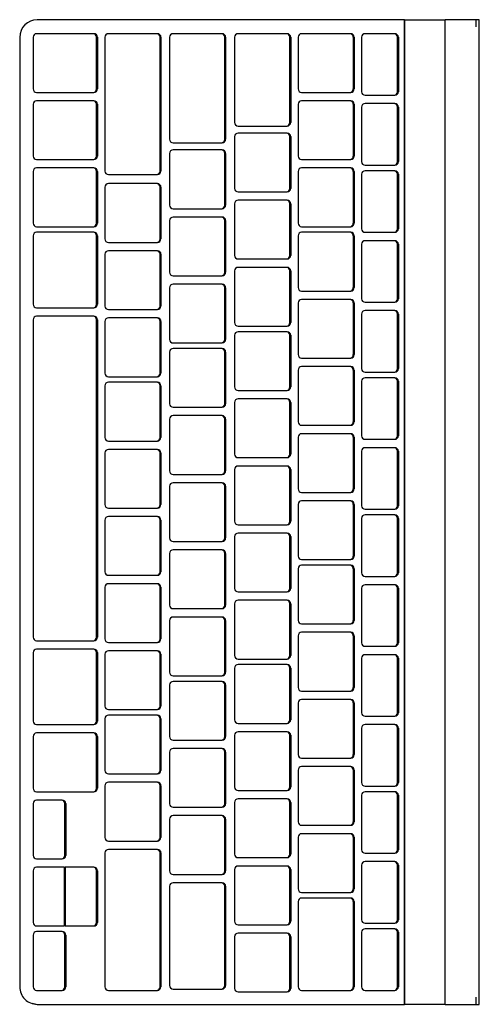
# Model space of a CAD drawing. Header units: centimetres. Extents: x -1062 to 5388, y 1642 to 2943.
# Tile 77 of 90: x 4721 to 4734, y 2502 to 2530. Entities that reach past the tile are written whole.
import ezdxf

# ---------------------------------------------------------------- set-up
doc = ezdxf.new("R2010")
doc.units = ezdxf.units.CM
doc.layers.add('M-XREF', color=252, linetype='Continuous')
doc.layers.add('XREF$0$Wyposażenie elektryczne', color=8, linetype='Continuous')

# ---------------------------------------------------------------- blocks, each defined once
blk = doc.blocks.new('XREF$0$Blocks_iMac_F00817EN - Unique-593891-Aranżacja_01')
at = {"layer": 'XREF$0$Wyposażenie elektryczne'}
for p, q in [((14.161, -6.103), (-13.779, -6.103)), ((-13.779, -6.103), (-13.779, -7.067)), ((14.161, -7.067), (14.161, -6.103)), ((-13.579, -6.191), (-13.779, -6.191)), ((14.161, -6.191), (13.961, -6.191)), ((-13.779, -8.221), (-13.779, -7.067)), ((14.161, -7.067), (-13.779, -7.067)), ((14.161, -7.067), (14.161, -8.221)), ((-13.779, -8.221), (14.161, -8.221)), ((14.161, -8.221), (-13.779, -8.221)), ((-13.779, -8.221), (-13.779, -18.646)), ((14.161, -18.646), (14.161, -8.221)), ((-13.383, -8.499), (-13.383, -8.523)), ((-13.383, -8.523), (-13.383, -9.342)), ((-13.283, -8.399), (-11.736, -8.399)), ((-11.736, -8.423), (-13.283, -8.423)), ((-11.636, -8.523), (-11.636, -8.499)), ((-11.636, -9.342), (-11.636, -8.523)), ((-11.398, -8.499), (-11.398, -8.523)), ((-11.398, -8.523), (-11.398, -9.342)), ((-11.298, -8.399), (-9.752, -8.399)), ((-9.752, -8.423), (-11.298, -8.423)), ((-9.652, -8.523), (-9.652, -8.499)), ((-9.652, -9.342), (-9.652, -8.523)), ((-9.493, -8.499), (-9.493, -8.523)), ((-9.493, -8.523), (-9.493, -9.342)), ((-9.393, -8.399), (-7.847, -8.399)), ((-7.847, -8.423), (-9.393, -8.423)), ((-7.747, -8.523), (-7.747, -8.499)), ((-7.747, -9.342), (-7.747, -8.523)), ((-7.509, -8.499), (-7.509, -8.523)), ((-7.509, -8.523), (-7.509, -9.342)), ((-7.409, -8.399), (-5.863, -8.399)), ((-5.863, -8.423), (-7.409, -8.423)), ((-5.763, -8.523), (-5.763, -8.499)), ((-5.763, -9.342), (-5.763, -8.523)), ((-5.524, -8.499), (-5.524, -8.523)), ((-5.524, -8.523), (-5.524, -9.342)), ((-5.424, -8.399), (-3.878, -8.399)), ((-3.878, -8.423), (-5.424, -8.423)), ((-3.778, -8.523), (-3.778, -8.499)), ((-3.778, -9.342), (-3.778, -8.523)), ((-3.619, -8.499), (-3.619, -8.523)), ((-3.619, -8.523), (-3.619, -9.342)), ((-3.519, -8.399), (-1.973, -8.399)), ((-1.973, -8.423), (-3.519, -8.423)), ((-1.873, -8.523), (-1.873, -8.499)), ((-1.873, -9.342), (-1.873, -8.523)), ((-1.635, -8.499), (-1.635, -8.523)), ((-1.635, -8.523), (-1.635, -9.342)), ((-1.535, -8.399), (0.011, -8.399)), ((0.011, -8.423), (-1.535, -8.423)), ((0.111, -8.523), (0.111, -8.499)), ((0.111, -9.342), (0.111, -8.523)), ((0.27, -8.499), (0.27, -8.523)), ((0.27, -8.523), (0.27, -9.342)), ((0.37, -8.399), (1.916, -8.399)), ((1.916, -8.423), (0.37, -8.423)), ((2.016, -8.523), (2.016, -8.499)), ((2.016, -9.342), (2.016, -8.523)), ((2.254, -8.499), (2.254, -8.523)), ((2.254, -8.523), (2.254, -9.342)), ((2.354, -8.399), (3.901, -8.399)), ((3.901, -8.423), (2.354, -8.423)), ((4.001, -8.523), (4.001, -8.499)), ((4.001, -9.342), (4.001, -8.523)), ((4.239, -8.499), (4.239, -8.523)), ((4.239, -8.523), (4.239, -9.342)), ((4.339, -8.399), (5.885, -8.399)), ((5.885, -8.423), (4.339, -8.423)), ((5.985, -8.523), (5.985, -8.499)), ((5.985, -9.342), (5.985, -8.523)), ((6.223, -8.499), (6.223, -8.523)), ((6.223, -8.523), (6.223, -9.342)), ((6.323, -8.399), (7.869, -8.399)), ((7.869, -8.423), (6.323, -8.423)), ((7.969, -8.523), (7.969, -8.499)), ((7.969, -9.342), (7.969, -8.523)), ((8.128, -8.499), (8.128, -8.523)), ((8.128, -8.523), (8.128, -9.342)), ((8.228, -8.399), (9.774, -8.399)), ((9.774, -8.423), (8.228, -8.423)), ((9.874, -8.523), (9.874, -8.499)), ((9.874, -9.342), (9.874, -8.523)), ((10.112, -8.499), (10.112, -8.523)), ((10.112, -8.523), (10.112, -9.342)), ((10.212, -8.399), (11.759, -8.399)), ((11.759, -8.423), (10.212, -8.423)), ((11.859, -8.523), (11.859, -8.499)), ((11.859, -9.342), (11.859, -8.523)), ((12.017, -8.499), (12.017, -8.523)), ((12.017, -8.523), (12.017, -9.342)), ((12.117, -8.399), (13.664, -8.399)), ((13.664, -8.423), (12.117, -8.423)), ((13.764, -8.523), (13.764, -8.499)), ((13.764, -9.342), (13.764, -8.523)), ((-13.283, -9.441), (-11.736, -9.441)), ((-11.298, -9.441), (-9.752, -9.441)), ((-9.393, -9.441), (-7.847, -9.441)), ((-7.409, -9.441), (-5.863, -9.441)), ((-5.424, -9.441), (-3.878, -9.441)), ((-3.519, -9.441), (-1.973, -9.441)), ((-1.535, -9.441), (0.011, -9.441)), ((0.37, -9.441), (1.916, -9.441)), ((2.354, -9.441), (3.901, -9.441)), ((4.339, -9.441), (5.885, -9.441)), ((6.323, -9.441), (7.869, -9.441)), ((8.228, -9.441), (9.774, -9.441)), ((10.212, -9.441), (11.759, -9.441)), ((12.117, -9.441), (13.664, -9.441)), ((-13.383, -9.752), (-13.383, -9.776)), ((-13.383, -9.776), (-13.383, -11.144)), ((-13.283, -9.652), (-11.816, -9.652)), ((-11.816, -9.676), (-13.283, -9.676)), ((-11.716, -9.776), (-11.716, -9.752)), ((-11.716, -11.144), (-11.716, -9.776)), ((-11.478, -9.752), (-11.478, -9.776)), ((-11.478, -9.776), (-11.478, -11.144)), ((-11.378, -9.652), (-9.911, -9.652)), ((-9.911, -9.676), (-11.378, -9.676)), ((-9.811, -9.776), (-9.811, -9.752)), ((-9.811, -11.144), (-9.811, -9.776)), ((-9.573, -9.752), (-9.573, -9.776)), ((-9.573, -9.776), (-9.573, -11.144)), ((-9.473, -9.652), (-8.006, -9.652)), ((-8.006, -9.676), (-9.473, -9.676)), ((-7.906, -9.776), (-7.906, -9.752)), ((-7.906, -11.144), (-7.906, -9.776)), ((-7.747, -9.752), (-7.747, -9.776)), ((-7.747, -9.776), (-7.747, -11.144)), ((-7.647, -9.652), (-6.18, -9.652)), ((-6.18, -9.676), (-7.647, -9.676)), ((-6.08, -9.776), (-6.08, -9.752)), ((-6.08, -11.144), (-6.08, -9.776)), ((-5.842, -9.752), (-5.842, -9.776)), ((-5.842, -9.776), (-5.842, -11.144)), ((-5.742, -9.652), (-4.275, -9.652)), ((-4.275, -9.676), (-5.742, -9.676)), ((-4.175, -9.776), (-4.175, -9.752)), ((-4.175, -11.144), (-4.175, -9.776)), ((-3.937, -9.752), (-3.937, -9.776)), ((-3.937, -9.776), (-3.937, -11.144)), ((-3.837, -9.652), (-2.37, -9.652)), ((-2.37, -9.676), (-3.837, -9.676)), ((-2.27, -9.776), (-2.27, -9.752)), ((-2.27, -11.144), (-2.27, -9.776)), ((-2.032, -9.752), (-2.032, -9.776)), ((-2.032, -9.776), (-2.032, -11.144)), ((-1.932, -9.652), (-0.465, -9.652)), ((-0.465, -9.676), (-1.932, -9.676)), ((-0.365, -9.776), (-0.365, -9.752)), ((-0.365, -11.144), (-0.365, -9.776)), ((-0.127, -9.752), (-0.127, -9.776)), ((-0.127, -9.776), (-0.127, -11.144)), ((-0.027, -9.652), (1.44, -9.652)), ((1.44, -9.676), (-0.027, -9.676)), ((1.54, -9.776), (1.54, -9.752)), ((1.54, -11.144), (1.54, -9.776)), ((1.699, -9.752), (1.699, -9.776)), ((1.699, -9.776), (1.699, -11.144)), ((1.799, -9.652), (3.266, -9.652)), ((3.266, -9.676), (1.799, -9.676)), ((3.366, -9.776), (3.366, -9.752)), ((3.366, -11.144), (3.366, -9.776)), ((3.604, -9.752), (3.604, -9.776)), ((3.604, -9.776), (3.604, -11.144)), ((3.704, -9.652), (5.171, -9.652)), ((5.171, -9.676), (3.704, -9.676)), ((5.271, -9.776), (5.271, -9.752)), ((5.271, -11.144), (5.271, -9.776)), ((5.509, -9.752), (5.509, -9.776)), ((5.509, -9.776), (5.509, -11.144)), ((5.609, -9.652), (7.076, -9.652)), ((7.076, -9.676), (5.609, -9.676)), ((7.176, -9.776), (7.176, -9.752)), ((7.176, -11.144), (7.176, -9.776)), ((7.414, -9.752), (7.414, -9.776)), ((7.414, -9.776), (7.414, -11.144)), ((7.514, -9.652), (8.981, -9.652)), ((8.981, -9.676), (7.514, -9.676)), ((9.081, -9.776), (9.081, -9.752)), ((9.081, -11.144), (9.081, -9.776)), ((9.319, -9.752), (9.319, -9.776)), ((9.319, -9.776), (9.319, -11.144)), ((9.419, -9.652), (10.886, -9.652)), ((10.886, -9.676), (9.419, -9.676)), ((10.986, -9.776), (10.986, -9.752)), ((10.986, -11.144), (10.986, -9.776)), ((11.144, -9.752), (11.144, -9.776)), ((11.144, -9.776), (11.144, -11.144)), ((11.244, -9.652), (13.664, -9.652)), ((13.664, -9.676), (11.244, -9.676)), ((13.764, -9.776), (13.764, -9.752)), ((13.764, -11.144), (13.764, -9.776)), ((-13.283, -11.243), (-11.816, -11.243)), ((-13.283, -11.454), (-10.863, -11.454)), ((-11.378, -11.243), (-9.911, -11.243)), ((-10.461, -11.454), (-8.994, -11.454)), ((-9.473, -11.243), (-8.006, -11.243)), ((-8.556, -11.454), (-7.089, -11.454)), ((-7.647, -11.243), (-6.18, -11.243)), ((-6.651, -11.454), (-5.184, -11.454)), ((-5.742, -11.243), (-4.275, -11.243)), ((-4.825, -11.454), (-3.358, -11.454)), ((-3.837, -11.243), (-2.37, -11.243)), ((-2.92, -11.454), (-1.453, -11.454)), ((-1.932, -11.243), (-0.465, -11.243)), ((-1.015, -11.454), (0.452, -11.454)), ((-0.027, -11.243), (1.44, -11.243)), ((0.89, -11.454), (2.357, -11.454)), ((1.799, -11.243), (3.266, -11.243)), ((2.795, -11.454), (4.262, -11.454)), ((3.704, -11.243), (5.171, -11.243)), ((4.621, -11.454), (6.088, -11.454)), ((5.609, -11.243), (7.076, -11.243)), ((6.526, -11.454), (7.993, -11.454)), ((7.514, -11.243), (8.981, -11.243)), ((8.431, -11.454), (9.898, -11.454)), ((9.419, -11.243), (10.886, -11.243)), ((10.336, -11.454), (11.803, -11.454)), ((11.244, -11.243), (13.664, -11.243)), ((12.241, -11.454), (13.708, -11.454)), ((-13.383, -11.553), (-13.383, -11.577)), ((-13.383, -11.577), (-13.383, -12.945)), ((-10.863, -11.478), (-13.283, -11.478)), ((-10.763, -11.577), (-10.763, -11.553)), ((-10.763, -12.945), (-10.763, -11.577)), ((-10.561, -11.553), (-10.561, -11.577)), ((-10.561, -11.577), (-10.561, -12.945)), ((-8.994, -11.478), (-10.461, -11.478)), ((-8.894, -11.577), (-8.894, -11.553)), ((-8.894, -12.945), (-8.894, -11.577)), ((-8.656, -11.553), (-8.656, -11.577)), ((-8.656, -11.577), (-8.656, -12.945)), ((-7.089, -11.478), (-8.556, -11.478)), ((-6.989, -11.577), (-6.989, -11.553)), ((-6.989, -12.945), (-6.989, -11.577)), ((-6.751, -11.553), (-6.751, -11.577)), ((-6.751, -11.577), (-6.751, -12.945)), ((-5.184, -11.478), (-6.651, -11.478)), ((-5.084, -11.577), (-5.084, -11.553)), ((-5.084, -12.945), (-5.084, -11.577)), ((-4.925, -11.553), (-4.925, -11.577)), ((-4.925, -11.577), (-4.925, -12.945)), ((-3.358, -11.478), (-4.825, -11.478)), ((-3.258, -11.577), (-3.258, -11.553)), ((-3.258, -12.945), (-3.258, -11.577)), ((-3.02, -11.553), (-3.02, -11.577)), ((-3.02, -11.577), (-3.02, -12.945)), ((-1.453, -11.478), (-2.92, -11.478)), ((-1.353, -11.577), (-1.353, -11.553)), ((-1.353, -12.945), (-1.353, -11.577)), ((-1.115, -11.553), (-1.115, -11.577)), ((-1.115, -11.577), (-1.115, -12.945)), ((0.452, -11.478), (-1.015, -11.478)), ((0.552, -11.577), (0.552, -11.553)), ((0.552, -12.945), (0.552, -11.577)), ((0.79, -11.553), (0.79, -11.577)), ((0.79, -11.577), (0.79, -12.945)), ((2.357, -11.478), (0.89, -11.478)), ((2.457, -11.577), (2.457, -11.553)), ((2.457, -12.945), (2.457, -11.577)), ((2.695, -11.553), (2.695, -11.577)), ((2.695, -11.577), (2.695, -12.945)), ((4.262, -11.478), (2.795, -11.478)), ((4.362, -11.577), (4.362, -11.553)), ((4.362, -12.945), (4.362, -11.577)), ((4.521, -11.553), (4.521, -11.577)), ((4.521, -11.577), (4.521, -12.945)), ((6.088, -11.478), (4.621, -11.478)), ((6.188, -11.577), (6.188, -11.553)), ((6.188, -12.945), (6.188, -11.577)), ((6.426, -11.553), (6.426, -11.577)), ((6.426, -11.577), (6.426, -12.945)), ((7.993, -11.478), (6.526, -11.478)), ((8.093, -11.577), (8.093, -11.553)), ((8.093, -12.945), (8.093, -11.577)), ((8.331, -11.553), (8.331, -11.577)), ((8.331, -11.577), (8.331, -12.945)), ((9.898, -11.478), (8.431, -11.478)), ((9.998, -11.577), (9.998, -11.553)), ((9.998, -12.945), (9.998, -11.577)), ((10.236, -11.553), (10.236, -11.577)), ((10.236, -11.577), (10.236, -12.945)), ((11.803, -11.478), (10.336, -11.478)), ((11.903, -11.577), (11.903, -11.553)), ((11.903, -12.945), (11.903, -11.577)), ((12.141, -11.553), (12.141, -11.577)), ((12.141, -11.577), (12.141, -12.945)), ((13.708, -11.478), (12.241, -11.478)), ((13.808, -11.577), (13.808, -11.553)), ((13.808, -12.945), (13.808, -11.577)), ((-13.283, -13.044), (-10.863, -13.044)), ((-10.461, -13.044), (-8.994, -13.044)), ((-8.556, -13.044), (-7.089, -13.044)), ((-6.651, -13.044), (-5.184, -13.044)), ((-4.825, -13.044), (-3.358, -13.044)), ((-2.92, -13.044), (-1.453, -13.044)), ((-1.015, -13.044), (0.452, -13.044)), ((0.89, -13.044), (2.357, -13.044)), ((2.795, -13.044), (4.262, -13.044)), ((4.621, -13.044), (6.088, -13.044)), ((6.526, -13.044), (7.993, -13.044)), ((8.431, -13.044), (9.898, -13.044)), ((10.336, -13.044), (11.803, -13.044)), ((12.241, -13.044), (13.708, -13.044)), ((-13.383, -13.399), (-13.383, -13.423)), ((-13.283, -13.3), (-10.387, -13.3)), ((-10.387, -13.324), (-13.283, -13.324)), ((-10.287, -13.423), (-10.287, -13.399)), ((-10.084, -13.399), (-10.084, -13.423)), ((-9.984, -13.3), (-8.517, -13.3)), ((-8.517, -13.324), (-9.984, -13.324)), ((-8.417, -13.423), (-8.417, -13.399)), ((-8.179, -13.399), (-8.179, -13.423)), ((-8.079, -13.3), (-6.612, -13.3)), ((-6.612, -13.324), (-8.079, -13.324)), ((-6.512, -13.423), (-6.512, -13.399)), ((-6.274, -13.399), (-6.274, -13.423)), ((-6.174, -13.3), (-4.707, -13.3)), ((-4.707, -13.324), (-6.174, -13.324)), ((-4.607, -13.423), (-4.607, -13.399)), ((-4.449, -13.399), (-4.449, -13.423)), ((-4.349, -13.3), (-2.882, -13.3)), ((-2.882, -13.324), (-4.349, -13.324)), ((-2.782, -13.423), (-2.782, -13.399)), ((-2.544, -13.399), (-2.544, -13.423)), ((-2.444, -13.3), (-0.977, -13.3)), ((-0.977, -13.324), (-2.444, -13.324)), ((-0.877, -13.423), (-0.877, -13.399)), ((-0.639, -13.399), (-0.639, -13.423)), ((-0.539, -13.3), (0.928, -13.3)), ((0.928, -13.324), (-0.539, -13.324)), ((1.028, -13.423), (1.028, -13.399)), ((1.266, -13.399), (1.266, -13.423)), ((1.366, -13.3), (2.833, -13.3)), ((2.833, -13.324), (1.366, -13.324)), ((2.933, -13.423), (2.933, -13.399)), ((3.171, -13.399), (3.171, -13.423)), ((3.271, -13.3), (4.738, -13.3)), ((4.738, -13.324), (3.271, -13.324)), ((4.838, -13.423), (4.838, -13.399)), ((4.997, -13.399), (4.997, -13.423)), ((5.097, -13.3), (6.564, -13.3)), ((6.564, -13.324), (5.097, -13.324)), ((6.664, -13.423), (6.664, -13.399)), ((6.902, -13.399), (6.902, -13.423)), ((7.002, -13.3), (8.469, -13.3)), ((8.469, -13.324), (7.002, -13.324)), ((8.569, -13.423), (8.569, -13.399)), ((8.807, -13.399), (8.807, -13.423)), ((8.907, -13.3), (10.374, -13.3)), ((10.374, -13.324), (8.907, -13.324)), ((10.474, -13.423), (10.474, -13.399)), ((10.712, -13.399), (10.712, -13.423)), ((10.812, -13.3), (13.626, -13.3)), ((13.626, -13.324), (10.812, -13.324)), ((13.726, -13.423), (13.726, -13.399)), ((-13.383, -13.423), (-13.383, -14.791)), ((-10.287, -14.791), (-10.287, -13.423)), ((-10.084, -13.423), (-10.084, -14.791)), ((-8.417, -14.791), (-8.417, -13.423)), ((-8.179, -13.423), (-8.179, -14.791)), ((-6.512, -14.791), (-6.512, -13.423)), ((-6.274, -13.423), (-6.274, -14.791)), ((-4.607, -14.791), (-4.607, -13.423)), ((-4.449, -13.423), (-4.449, -14.791)), ((-2.782, -14.791), (-2.782, -13.423)), ((-2.544, -13.423), (-2.544, -14.791)), ((-0.877, -14.791), (-0.877, -13.423)), ((-0.639, -13.423), (-0.639, -14.791)), ((1.028, -14.791), (1.028, -13.423)), ((1.266, -13.423), (1.266, -14.791)), ((2.933, -14.791), (2.933, -13.423)), ((3.171, -13.423), (3.171, -14.791)), ((4.838, -14.791), (4.838, -13.423)), ((4.997, -13.423), (4.997, -14.791)), ((6.664, -14.791), (6.664, -13.423)), ((6.902, -13.423), (6.902, -14.791)), ((8.569, -14.791), (8.569, -13.423)), ((8.807, -13.423), (8.807, -14.791)), ((10.474, -14.791), (10.474, -13.423)), ((10.712, -13.423), (10.712, -14.791)), ((13.726, -14.791), (13.726, -13.423)), ((-13.283, -14.89), (-10.387, -14.89)), ((-9.984, -14.89), (-8.517, -14.89)), ((-8.079, -14.89), (-6.612, -14.89)), ((-6.174, -14.89), (-4.707, -14.89)), ((-4.349, -14.89), (-2.882, -14.89)), ((-2.444, -14.89), (-0.977, -14.89)), ((-0.539, -14.89), (0.928, -14.89)), ((1.366, -14.89), (2.833, -14.89)), ((3.271, -14.89), (4.738, -14.89)), ((5.097, -14.89), (6.564, -14.89)), ((7.002, -14.89), (8.469, -14.89)), ((8.907, -14.89), (10.374, -14.89)), ((10.812, -14.89), (13.626, -14.89)), ((-13.383, -15.234), (-13.383, -15.258)), ((-13.383, -15.258), (-13.383, -16.626)), ((-13.283, -15.135), (-9.484, -15.135)), ((-9.484, -15.159), (-13.283, -15.159)), ((-9.384, -15.258), (-9.384, -15.234)), ((-9.384, -16.626), (-9.384, -15.258)), ((-9.127, -15.234), (-9.127, -15.258)), ((-9.127, -15.258), (-9.127, -16.626)), ((-9.027, -15.135), (-7.56, -15.135)), ((-7.56, -15.159), (-9.027, -15.159)), ((-7.46, -15.258), (-7.46, -15.234)), ((-7.46, -16.626), (-7.46, -15.258)), ((-7.222, -15.234), (-7.222, -15.258)), ((-7.222, -15.258), (-7.222, -16.626)), ((-7.122, -15.135), (-5.655, -15.135)), ((-5.655, -15.159), (-7.122, -15.159)), ((-5.555, -15.258), (-5.555, -15.234)), ((-5.555, -16.626), (-5.555, -15.258)), ((-5.317, -15.234), (-5.317, -15.258)), ((-5.317, -15.258), (-5.317, -16.626)), ((-5.217, -15.135), (-3.75, -15.135)), ((-3.75, -15.159), (-5.217, -15.159)), ((-3.65, -15.258), (-3.65, -15.234)), ((-3.65, -16.626), (-3.65, -15.258)), ((-3.491, -15.234), (-3.491, -15.258)), ((-3.491, -15.258), (-3.491, -16.626)), ((-3.391, -15.135), (-1.924, -15.135)), ((-1.924, -15.159), (-3.391, -15.159)), ((-1.824, -15.258), (-1.824, -15.234)), ((-1.824, -16.626), (-1.824, -15.258)), ((-1.586, -15.234), (-1.586, -15.258)), ((-1.586, -15.258), (-1.586, -16.626)), ((-1.486, -15.135), (-0.019, -15.135)), ((-0.019, -15.159), (-1.486, -15.159)), ((0.081, -15.258), (0.081, -15.234)), ((0.081, -16.626), (0.081, -15.258)), ((0.319, -15.234), (0.319, -15.258)), ((0.319, -15.258), (0.319, -16.626)), ((0.419, -15.135), (1.886, -15.135)), ((1.886, -15.159), (0.419, -15.159)), ((1.986, -15.258), (1.986, -15.234)), ((1.986, -16.626), (1.986, -15.258)), ((2.224, -15.234), (2.224, -15.258)), ((2.224, -15.258), (2.224, -16.626)), ((2.324, -15.135), (3.791, -15.135)), ((3.791, -15.159), (2.324, -15.159)), ((3.891, -15.258), (3.891, -15.234)), ((3.891, -16.626), (3.891, -15.258)), ((4.129, -15.234), (4.129, -15.258)), ((4.129, -15.258), (4.129, -16.626)), ((4.229, -15.135), (5.696, -15.135)), ((5.696, -15.159), (4.229, -15.159)), ((5.796, -15.258), (5.796, -15.234)), ((5.796, -16.626), (5.796, -15.258)), ((5.955, -15.234), (5.955, -15.258)), ((5.955, -15.258), (5.955, -16.626)), ((6.055, -15.135), (7.522, -15.135)), ((7.522, -15.159), (6.055, -15.159)), ((7.622, -15.258), (7.622, -15.234)), ((7.622, -16.626), (7.622, -15.258)), ((7.86, -15.234), (7.86, -15.258)), ((7.86, -15.258), (7.86, -16.626)), ((7.96, -15.135), (9.427, -15.135)), ((9.427, -15.159), (7.96, -15.159)), ((9.527, -15.258), (9.527, -15.234)), ((9.527, -16.626), (9.527, -15.258)), ((9.765, -15.234), (9.765, -15.258)), ((9.765, -15.258), (9.765, -16.626)), ((9.865, -15.135), (13.664, -15.135)), ((13.664, -15.159), (9.865, -15.159)), ((13.764, -15.258), (13.764, -15.234)), ((13.764, -16.626), (13.764, -15.258)), ((-13.283, -16.725), (-9.484, -16.725)), ((-9.027, -16.725), (-7.56, -16.725)), ((-7.122, -16.725), (-5.655, -16.725)), ((-5.217, -16.725), (-3.75, -16.725)), ((-3.391, -16.725), (-1.924, -16.725)), ((-1.486, -16.725), (-0.019, -16.725)), ((0.419, -16.725), (1.886, -16.725)), ((2.324, -16.725), (3.791, -16.725)), ((4.229, -16.725), (5.696, -16.725)), ((6.055, -16.725), (7.522, -16.725)), ((7.96, -16.725), (9.427, -16.725)), ((9.865, -16.725), (13.664, -16.725)), ((-13.383, -17.036), (-13.383, -17.06)), ((-13.283, -16.937), (-11.816, -16.937)), ((-11.816, -16.96), (-13.283, -16.96)), ((-11.716, -17.06), (-11.716, -17.036)), ((-11.478, -17.036), (-11.478, -17.06)), ((-11.378, -16.937), (-9.911, -16.937)), ((-9.911, -16.96), (-11.378, -16.96)), ((-9.811, -17.06), (-9.811, -17.036)), ((-9.573, -17.036), (-9.573, -17.06)), ((-9.473, -16.937), (-8.006, -16.937)), ((-8.006, -16.96), (-9.473, -16.96)), ((-7.906, -17.06), (-7.906, -17.036)), ((-7.747, -17.036), (-7.747, -17.06)), ((-7.647, -16.937), (-5.704, -16.937)), ((-5.704, -16.96), (-7.647, -16.96)), ((-5.604, -17.06), (-5.604, -17.036)), ((-5.366, -17.036), (-5.366, -17.06)), ((-5.266, -16.937), (3.742, -16.937)), ((3.742, -16.96), (-5.266, -16.96)), ((3.842, -17.06), (3.842, -17.036)), ((4.08, -17.036), (4.08, -17.06)), ((4.18, -16.937), (6.123, -16.937)), ((6.123, -16.96), (4.18, -16.96)), ((6.223, -17.06), (6.223, -17.036)), ((6.461, -17.036), (6.461, -17.06)), ((6.561, -16.937), (8.028, -16.937)), ((8.028, -16.96), (6.561, -16.96)), ((8.128, -17.06), (8.128, -17.036)), ((10.271, -17.036), (10.271, -17.06)), ((10.371, -16.936), (11.838, -16.936)), ((11.838, -16.96), (10.371, -16.96)), ((11.938, -17.06), (11.938, -17.036)), ((-13.383, -17.06), (-13.383, -18.662)), ((-11.716, -18.662), (-11.716, -17.06)), ((-11.478, -17.06), (-11.478, -18.662)), ((-9.811, -18.662), (-9.811, -17.06)), ((-9.573, -17.06), (-9.573, -18.662)), ((-7.906, -18.662), (-7.906, -17.06)), ((-7.747, -17.06), (-7.747, -18.662)), ((-5.604, -18.662), (-5.604, -17.06)), ((-5.366, -17.06), (-5.366, -18.662)), ((3.842, -18.662), (3.842, -17.06)), ((4.08, -17.06), (4.08, -18.662)), ((6.223, -18.662), (6.223, -17.06)), ((6.461, -17.06), (6.461, -18.662)), ((8.128, -18.662), (8.128, -17.06)), ((10.271, -17.06), (10.271, -17.853)), ((11.938, -17.853), (11.938, -17.06)), ((8.466, -17.837), (9.933, -17.837)), ((9.933, -17.861), (8.466, -17.861)), ((10.271, -17.853), (11.938, -17.853)), ((10.271, -17.869), (10.271, -18.662)), ((11.938, -17.869), (10.271, -17.869)), ((11.938, -18.662), (11.938, -17.869)), ((12.197, -17.837), (13.664, -17.837)), ((13.664, -17.861), (12.197, -17.861)), ((8.366, -17.936), (8.366, -17.96)), ((8.366, -17.96), (8.366, -18.662)), ((10.033, -17.96), (10.033, -17.936)), ((10.033, -18.662), (10.033, -17.96)), ((12.097, -17.936), (12.097, -17.96)), ((12.097, -17.96), (12.097, -18.662)), ((13.764, -17.96), (13.764, -17.936)), ((13.764, -18.662), (13.764, -17.96)), ((-13.283, -18.762), (-11.816, -18.762)), ((-11.378, -18.762), (-9.911, -18.762)), ((-9.473, -18.762), (-8.006, -18.762)), ((-7.647, -18.762), (-5.704, -18.762)), ((-5.266, -18.762), (3.742, -18.762)), ((4.18, -18.762), (6.123, -18.762)), ((6.561, -18.762), (8.028, -18.762)), ((8.466, -18.762), (9.933, -18.762)), ((10.371, -18.762), (11.838, -18.762)), ((12.197, -18.762), (13.664, -18.762)), ((-13.279, -19.142), (13.661, -19.142))]:
    blk.add_line(p, q, dxfattribs=at)
for centre, major_axis, start_param, end_param in [((-13.283, -8.499), (0.1, 0), 1.570796, 3.141593), ((-13.283, -8.523), (0.1, 0), 1.570796, 3.141593), ((-11.736, -8.499), (0.1, 0), 0, 1.570796), ((-11.736, -8.523), (0.1, 0), 0, 1.570796), ((-11.298, -8.499), (0.1, 0), 1.570796, 3.141593), ((-11.298, -8.523), (0.1, 0), 1.570796, 3.141593), ((-9.752, -8.499), (0.1, 0), 0, 1.570796), ((-9.752, -8.523), (0.1, 0), 0, 1.570796), ((-9.393, -8.499), (0.1, 0), 1.570796, 3.141593), ((-9.393, -8.523), (0.1, 0), 1.570796, 3.141593), ((-7.847, -8.499), (0.1, 0), 0, 1.570796), ((-7.847, -8.523), (0.1, 0), 0, 1.570796), ((-7.409, -8.499), (-0.1, 0), 4.712389, 6.283185), ((-7.409, -8.523), (0.1, 0), 1.570796, 3.141593), ((-5.863, -8.499), (0.1, 0), 0, 1.570796), ((-5.863, -8.523), (0.1, 0), 0, 1.570796), ((-5.424, -8.499), (-0.1, 0), 4.712389, 6.283185), ((-5.424, -8.523), (0.1, 0), 1.570796, 3.141593), ((-3.878, -8.499), (0.1, 0), 0, 1.570796), ((-3.878, -8.523), (0.1, 0), 0, 1.570796), ((-3.519, -8.499), (-0.1, 0), 4.712389, 6.283185), ((-3.519, -8.523), (0.1, 0), 1.570796, 3.141593), ((-1.973, -8.499), (-0.1, 0), 3.141593, 4.712389), ((-1.973, -8.523), (0.1, 0), 0, 1.570796), ((-1.535, -8.499), (-0.1, 0), 4.712389, 6.283185), ((-1.535, -8.523), (-0.1, 0), 4.712389, 6.283185), ((0.011, -8.499), (0.1, 0), 0, 1.570796), ((0.011, -8.523), (0.1, 0), 0, 1.570796), ((0.37, -8.499), (-0.1, 0), 4.712389, 6.283185), ((0.37, -8.523), (0.1, 0), 1.570796, 3.141593), ((1.916, -8.499), (0.1, 0), 0, 1.570796), ((1.916, -8.523), (0.1, 0), 0, 1.570796), ((2.354, -8.499), (-0.1, 0), 4.712389, 6.283185), ((2.354, -8.523), (0.1, 0), 1.570796, 3.141593), ((3.901, -8.499), (0.1, 0), 0, 1.570796), ((3.901, -8.523), (0.1, 0), 0, 1.570796), ((4.339, -8.499), (-0.1, 0), 4.712389, 6.283185), ((4.339, -8.523), (-0.1, 0), 4.712389, 6.283185), ((5.885, -8.499), (0.1, 0), 0, 1.570796), ((5.885, -8.523), (0.1, 0), 0, 1.570796), ((6.323, -8.499), (-0.1, 0), 4.712389, 6.283185), ((6.323, -8.523), (0.1, 0), 1.570796, 3.141593), ((7.869, -8.499), (0.1, 0), 0, 1.570796), ((7.869, -8.523), (0.1, 0), 0, 1.570796), ((8.228, -8.499), (0.1, 0), 1.570796, 3.141593), ((8.228, -8.523), (0.1, 0), 1.570796, 3.141593), ((9.774, -8.499), (0.1, 0), 0, 1.570796), ((9.774, -8.523), (0.1, 0), 0, 1.570796), ((10.212, -8.499), (0.1, 0), 1.570796, 3.141593), ((10.212, -8.523), (0.1, 0), 1.570796, 3.141593), ((11.759, -8.499), (0.1, 0), 0, 1.570796), ((11.759, -8.523), (0.1, 0), 0, 1.570796), ((12.117, -8.499), (0.1, 0), 1.570796, 3.141593), ((12.117, -8.523), (0.1, 0), 1.570796, 3.141593), ((13.664, -8.499), (0.1, 0), 0, 1.570796), ((13.664, -8.523), (0.1, 0), 0, 1.570796), ((-13.283, -9.342), (0.1, 0), 3.141593, 4.712389), ((-11.736, -9.342), (0.1, 0), 4.712389, 6.283185), ((-11.298, -9.342), (0.1, 0), 3.141593, 4.712389), ((-9.752, -9.342), (0.1, 0), 4.712389, 6.283185), ((-9.393, -9.342), (0.1, 0), 3.141593, 4.712389), ((-7.847, -9.342), (0.1, 0), 4.712389, 6.283185), ((-7.409, -9.342), (0.1, 0), 3.141593, 4.712389), ((-5.863, -9.342), (-0.1, 0), 1.570796, 3.141593), ((-5.424, -9.342), (0.1, 0), 3.141593, 4.712389), ((-3.878, -9.342), (0.1, 0), 4.712389, 6.283185), ((-3.519, -9.342), (0.1, 0), 3.141593, 4.712389), ((-1.973, -9.342), (-0.1, 0), 1.570796, 3.141593), ((-1.535, -9.342), (0.1, 0), 3.141593, 4.712389), ((0.011, -9.342), (0.1, 0), 4.712389, 6.283185), ((0.37, -9.342), (0.1, 0), 3.141593, 4.712389), ((1.916, -9.342), (-0.1, 0), 1.570796, 3.141593), ((2.354, -9.342), (0.1, 0), 3.141593, 4.712389), ((3.901, -9.342), (0.1, 0), 4.712389, 6.283185), ((4.339, -9.342), (0.1, 0), 3.141593, 4.712389), ((5.885, -9.342), (0.1, 0), 4.712389, 6.283185), ((6.323, -9.342), (0.1, 0), 3.141593, 4.712389), ((7.869, -9.342), (0.1, 0), 4.712389, 6.283185), ((8.228, -9.342), (0.1, 0), 3.141593, 4.712389), ((9.774, -9.342), (0.1, 0), 4.712389, 6.283185), ((10.212, -9.342), (0.1, 0), 3.141593, 4.712389), ((11.759, -9.342), (0.1, 0), 4.712389, 6.283185), ((12.117, -9.342), (0.1, 0), 3.141593, 4.712389), ((13.664, -9.342), (0.1, 0), 4.712389, 6.283185), ((-13.283, -9.752), (0.1, 0), 1.570796, 3.141593), ((-13.283, -9.776), (0.1, 0), 1.570796, 3.141593), ((-11.816, -9.752), (0.1, 0), 0, 1.570796), ((-11.816, -9.776), (0.1, 0), 0, 1.570796), ((-11.378, -9.752), (0.1, 0), 1.570796, 3.141593), ((-11.378, -9.776), (0.1, 0), 1.570796, 3.141593), ((-9.911, -9.752), (0.1, 0), 0, 1.570796), ((-9.911, -9.776), (0.1, 0), 0, 1.570796), ((-9.473, -9.752), (0.1, 0), 1.570796, 3.141593), ((-9.473, -9.776), (0.1, 0), 1.570796, 3.141593), ((-8.006, -9.752), (0.1, 0), 0, 1.570796), ((-8.006, -9.776), (0.1, 0), 0, 1.570796), ((-7.647, -9.752), (0.1, 0), 1.570796, 3.141593), ((-7.647, -9.776), (0.1, 0), 1.570796, 3.141593), ((-6.18, -9.752), (0.1, 0), 0, 1.570796), ((-6.18, -9.776), (0.1, 0), 0, 1.570796), ((-5.742, -9.752), (-0.1, 0), 4.712389, 6.283185), ((-5.742, -9.776), (0.1, 0), 1.570796, 3.141593), ((-4.275, -9.752), (0.1, 0), 0, 1.570796), ((-4.275, -9.776), (0.1, 0), 0, 1.570796), ((-3.837, -9.752), (-0.1, 0), 4.712389, 6.283185), ((-3.837, -9.776), (-0.1, 0), 4.712389, 6.283185), ((-2.37, -9.752), (0.1, 0), 0, 1.570796), ((-2.37, -9.776), (0.1, 0), 0, 1.570796), ((-1.932, -9.752), (-0.1, 0), 4.712389, 6.283185), ((-1.932, -9.776), (-0.1, 0), 4.712389, 6.283185), ((-0.465, -9.752), (-0.1, 0), 3.141593, 4.712389), ((-0.465, -9.776), (0.1, 0), 0, 1.570796), ((-0.027, -9.752), (-0.1, 0), 4.712389, 6.283185), ((-0.027, -9.776), (0.1, 0), 1.570796, 3.141593), ((1.44, -9.752), (0.1, 0), 0, 1.570796), ((1.44, -9.776), (0.1, 0), 0, 1.570796), ((1.799, -9.752), (-0.1, 0), 4.712389, 6.283185), ((1.799, -9.776), (0.1, 0), 1.570796, 3.141593), ((3.266, -9.752), (0.1, 0), 0, 1.570796), ((3.266, -9.776), (0.1, 0), 0, 1.570796), ((3.704, -9.752), (-0.1, 0), 4.712389, 6.283185), ((3.704, -9.776), (0.1, 0), 1.570796, 3.141593), ((5.171, -9.752), (0.1, 0), 0, 1.570796), ((5.171, -9.776), (0.1, 0), 0, 1.570796), ((5.609, -9.752), (-0.1, 0), 4.712389, 6.283185), ((5.609, -9.776), (-0.1, 0), 4.712389, 6.283185), ((7.076, -9.752), (0.1, 0), 0, 1.570796), ((7.076, -9.776), (0.1, 0), 0, 1.570796), ((7.514, -9.752), (-0.1, 0), 4.810681, 6.283185), ((7.514, -9.776), (0.1, 0), 1.669088, 3.141593), ((8.981, -9.752), (0.1, 0), 0, 1.570796), ((8.981, -9.776), (0.1, 0), 0, 1.570796), ((9.419, -9.752), (0.1, 0), 1.570796, 3.141593), ((9.419, -9.776), (0.1, 0), 1.570796, 3.141593), ((10.886, -9.752), (0.1, 0), 0, 1.570796), ((10.886, -9.776), (0.1, 0), 0, 1.570796), ((11.244, -9.752), (0.1, 0), 1.570796, 3.141593), ((11.244, -9.776), (-0.1, 0), 4.712389, 6.283185), ((13.664, -9.752), (-0.1, 0), 3.141593, 4.712389), ((13.664, -9.776), (0.1, 0), 0, 1.570796), ((-13.283, -11.144), (0.1, 0), 3.141593, 4.712389), ((-11.816, -11.144), (0.1, 0), 4.712389, 6.283185), ((-11.378, -11.144), (0.1, 0), 3.141593, 4.712389), ((-9.911, -11.144), (0.1, 0), 4.712389, 6.283185), ((-9.473, -11.144), (0.1, 0), 3.141593, 4.712389), ((-8.006, -11.144), (0.1, 0), 4.712389, 6.283185), ((-7.647, -11.144), (0.1, 0), 3.141593, 4.712389), ((-6.18, -11.144), (-0.1, 0), 1.570796, 3.141593), ((-5.742, -11.144), (0.1, 0), 3.141593, 4.712389), ((-4.275, -11.144), (-0.1, 0), 1.570796, 3.141593), ((-3.837, -11.144), (0.1, 0), 3.141593, 4.712389), ((-2.37, -11.144), (-0.1, 0), 1.570796, 3.141593), ((-1.932, -11.144), (0.1, 0), 3.141593, 4.712389), ((-0.465, -11.144), (-0.1, 0), 1.570796, 3.141593), ((-0.027, -11.144), (0.1, 0), 3.141593, 4.712389), ((1.44, -11.144), (0.1, 0), 4.712389, 6.283185), ((1.799, -11.144), (0.1, 0), 3.141593, 4.712389), ((3.266, -11.144), (0.1, 0), 4.712389, 6.283185), ((3.704, -11.144), (0.1, 0), 3.141593, 4.712389), ((5.171, -11.144), (0.1, 0), 4.712389, 6.283185), ((5.609, -11.144), (0.1, 0), 3.141593, 4.712389), ((7.076, -11.144), (-0.1, 0), 1.570796, 3.141593), ((7.514, -11.144), (0.1, 0), 3.141593, 4.712389), ((8.981, -11.144), (-0.1, 0), 1.570796, 3.141593), ((9.419, -11.144), (0.1, 0), 3.141593, 4.712389), ((10.886, -11.144), (0.1, 0), 4.712389, 6.283185), ((11.244, -11.144), (0.1, 0), 3.141593, 4.712389), ((13.664, -11.144), (0.1, 0), 4.712389, 6.283185), ((-13.283, -11.553), (0.1, 0), 1.570796, 3.141593), ((-10.863, -11.553), (0.1, 0), 0, 1.570796), ((-10.461, -11.553), (0.1, 0), 1.570796, 3.141593), ((-8.994, -11.553), (0.1, 0), 0, 1.570796), ((-8.556, -11.553), (0.1, 0), 1.570796, 3.141593), ((-7.089, -11.553), (0.1, 0), 0, 1.570796), ((-6.651, -11.553), (-0.1, 0), 4.712389, 6.283185), ((-5.184, -11.553), (0.1, 0), 0, 1.570796), ((-4.825, -11.553), (-0.1, 0), 4.712389, 6.283185), ((-3.358, -11.553), (-0.1, 0), 3.141593, 4.712389), ((-2.92, -11.553), (-0.1, 0), 4.712389, 6.283185), ((-1.453, -11.553), (-0.1, 0), 3.141593, 4.712389), ((-1.015, -11.553), (-0.1, 0), 4.712389, 6.283185), ((0.452, -11.553), (0.1, 0), 0, 1.570796), ((0.89, -11.553), (-0.1, 0), 4.712389, 6.283185), ((2.357, -11.553), (0.1, 0), 0, 1.570796), ((2.795, -11.553), (-0.1, 0), 4.712389, 6.283185), ((4.262, -11.553), (0.1, 0), 0, 1.570796), ((4.621, -11.553), (-0.1, 0), 4.712389, 6.283185), ((6.088, -11.553), (0.1, 0), 0, 1.570796), ((6.526, -11.553), (-0.1, 0), 4.712389, 6.283185), ((7.993, -11.553), (-0.1, 0), 3.141593, 4.712389), ((8.431, -11.553), (0.1, 0), 1.570796, 3.141593), ((9.898, -11.553), (0.1, 0), 0, 1.570796), ((10.336, -11.553), (0.1, 0), 1.570796, 3.141593), ((11.803, -11.553), (0.1, 0), 0, 1.570796), ((12.241, -11.553), (0.1, 0), 1.570796, 3.141593), ((13.708, -11.553), (0.1, 0), 0, 1.570796), ((-13.283, -11.577), (0.1, 0), 1.570796, 3.141593), ((-10.863, -11.577), (0.1, 0), 0, 1.570796), ((-10.461, -11.577), (0.1, 0), 1.570796, 3.141593), ((-8.994, -11.577), (0.1, 0), 0, 1.570796), ((-8.556, -11.577), (0.1, 0), 1.570796, 3.141593), ((-7.089, -11.577), (0.1, 0), 0, 1.570796), ((-6.651, -11.577), (0.1, 0), 1.570796, 3.141593), ((-5.184, -11.577), (0.1, 0), 0, 1.570796), ((-4.825, -11.577), (-0.1, 0), 4.712389, 6.283185), ((-3.358, -11.577), (0.1, 0), 0, 1.570796), ((-2.92, -11.577), (-0.1, 0), 4.712389, 6.283185), ((-1.453, -11.577), (0.1, 0), 0, 1.570796), ((-1.015, -11.577), (-0.1, 0), 4.712389, 6.283185), ((0.452, -11.577), (0.1, 0), 0, 1.570796), ((0.89, -11.577), (0.1, 0), 1.570796, 3.141593), ((2.357, -11.577), (0.1, 0), 0, 1.570796), ((2.795, -11.577), (0.1, 0), 1.570796, 3.141593), ((4.262, -11.577), (0.1, 0), 0, 1.570796), ((4.621, -11.577), (-0.1, 0), 4.712389, 6.283185), ((6.088, -11.577), (0.1, 0), 0, 1.570796), ((6.526, -11.577), (-0.1, 0), 4.712389, 6.283185), ((7.993, -11.577), (0.1, 0), 0, 1.570796), ((8.431, -11.577), (-0.1, 0), 4.712389, 6.283185), ((9.898, -11.577), (-0.1, 0), 3.141593, 4.712389), ((10.336, -11.577), (-0.1, 0), 4.712389, 6.283185), ((11.803, -11.577), (0.1, 0), 0, 1.570796), ((12.241, -11.577), (0.1, 0), 1.570796, 3.141593), ((13.708, -11.577), (0.1, 0), 0, 1.570796), ((-13.283, -12.945), (0.1, 0), 3.141593, 4.712389), ((-10.863, -12.945), (0.1, 0), 4.712389, 6.283185), ((-10.461, -12.945), (0.1, 0), 3.141593, 4.712389), ((-8.994, -12.945), (0.1, 0), 4.712389, 6.283185), ((-8.556, -12.945), (0.1, 0), 3.141593, 4.712389), ((-7.089, -12.945), (-0.1, 0), 1.570796, 3.141593), ((-6.651, -12.945), (0.1, 0), 3.141593, 4.712389), ((-5.184, -12.945), (-0.1, 0), 1.570796, 3.141593), ((-4.825, -12.945), (0.1, 0), 3.141593, 4.712389), ((-3.358, -12.945), (-0.1, 0), 1.570796, 3.141593), ((-2.92, -12.945), (0.1, 0), 3.141593, 4.712389), ((-1.453, -12.945), (0.1, 0), 4.712389, 6.283185), ((-1.015, -12.945), (0.1, 0), 3.141593, 4.712389), ((0.452, -12.945), (0.1, 0), 4.712389, 6.283185), ((0.89, -12.945), (0.1, 0), 3.141593, 4.712389), ((2.357, -12.945), (0.1, 0), 4.712389, 6.283185), ((2.795, -12.945), (0.1, 0), 3.141593, 4.712389), ((4.262, -12.945), (-0.1, 0), 1.570796, 3.141593), ((4.621, -12.945), (0.1, 0), 3.141593, 4.712389), ((6.088, -12.945), (0.1, 0), 4.712389, 6.283185), ((6.526, -12.945), (0.1, 0), 3.141593, 4.712389), ((7.993, -12.945), (0.1, 0), 4.712389, 6.283185), ((8.431, -12.945), (0.1, 0), 3.141593, 4.712389), ((9.898, -12.945), (0.1, 0), 4.712389, 6.283185), ((10.336, -12.945), (0.1, 0), 3.141593, 4.712389), ((11.803, -12.945), (-0.1, 0), 1.570796, 3.141593), ((12.241, -12.945), (0.1, 0), 3.141593, 4.712389), ((13.708, -12.945), (0.1, 0), 4.712389, 6.283185), ((-13.283, -13.399), (0.1, 0), 1.570796, 3.141593), ((-13.283, -13.423), (0.1, 0), 1.570796, 3.141593), ((-10.387, -13.399), (0.1, 0), 0, 1.570796), ((-10.387, -13.423), (0.1, 0), 0, 1.570796), ((-9.984, -13.399), (0.1, 0), 1.570796, 3.141593), ((-9.984, -13.423), (0.1, 0), 1.570796, 3.141593), ((-8.517, -13.399), (0.1, 0), 0, 1.570796), ((-8.517, -13.423), (0.1, 0), 0, 1.570796), ((-8.079, -13.399), (0.1, 0), 1.570796, 3.141593), ((-8.079, -13.423), (0.1, 0), 1.570796, 3.141593), ((-6.612, -13.399), (0.1, 0), 0, 1.570796), ((-6.612, -13.423), (0.1, 0), 0, 1.570796), ((-6.174, -13.399), (-0.1, 0), 4.712389, 6.283185), ((-6.174, -13.423), (0.1, 0), 1.570796, 3.141593), ((-4.707, -13.399), (0.1, 0), 0, 1.570796), ((-4.707, -13.423), (0.1, 0), 0, 1.570796), ((-4.349, -13.399), (-0.1, 0), 4.712389, 6.283185), ((-4.349, -13.423), (-0.1, 0), 4.712389, 6.283185), ((-2.882, -13.399), (-0.1, 0), 3.141593, 4.712389), ((-2.882, -13.423), (0.1, 0), 0, 1.570796), ((-2.444, -13.399), (-0.1, 0), 4.712389, 6.283185), ((-2.444, -13.423), (-0.1, 0), 4.712389, 6.283185), ((-0.977, -13.399), (-0.1, 0), 3.141593, 4.712389), ((-0.977, -13.423), (0.1, 0), 0, 1.570796), ((-0.539, -13.399), (-0.1, 0), 4.712389, 6.283185), ((-0.539, -13.423), (-0.1, 0), 4.712389, 6.283185), ((0.928, -13.399), (0.1, 0), 0, 1.570796), ((0.928, -13.423), (0.1, 0), 0, 1.570796), ((1.366, -13.399), (-0.1, 0), 4.712389, 6.283185), ((1.366, -13.423), (0.1, 0), 1.570796, 3.141593), ((2.833, -13.399), (0.1, 0), 0, 1.570796), ((2.833, -13.423), (0.1, 0), 0, 1.570796), ((3.271, -13.399), (-0.1, 0), 4.712389, 6.283185), ((3.271, -13.423), (0.1, 0), 1.570796, 3.141593), ((4.738, -13.399), (0.1, 0), 0, 1.570796), ((4.738, -13.423), (0.1, 0), 0, 1.570796), ((5.097, -13.399), (-0.1, 0), 4.712389, 6.283185), ((5.097, -13.423), (-0.1, 0), 4.712389, 6.283185), ((6.564, -13.399), (0.1, 0), 0, 1.570796), ((6.564, -13.423), (0.1, 0), 0, 1.570796), ((7.002, -13.399), (-0.1, 0), 4.712389, 6.283185), ((7.002, -13.423), (-0.1, 0), 4.712389, 6.283185), ((8.469, -13.399), (-0.1, 0), 3.141593, 4.712389), ((8.469, -13.423), (0.1, 0), 0, 1.570796), ((8.907, -13.399), (0.1, 0), 1.570796, 3.141593), ((8.907, -13.423), (-0.1, 0), 4.712389, 6.283185), ((10.374, -13.399), (0.1, 0), 0, 1.570796), ((10.374, -13.423), (0.1, 0), 0, 1.570796), ((10.812, -13.399), (0.1, 0), 1.570796, 3.141593), ((10.812, -13.423), (-0.1, 0), 4.712389, 6.283185), ((13.626, -13.399), (-0.1, 0), 3.141593, 4.712389), ((13.626, -13.423), (0.1, 0), 0, 1.570796), ((-13.283, -14.791), (0.1, 0), 3.141593, 4.712389), ((-10.387, -14.791), (0.1, 0), 4.712389, 6.283185), ((-9.984, -14.791), (0.1, 0), 3.141593, 4.712389), ((-8.517, -14.791), (0.1, 0), 4.712389, 6.283185), ((-8.079, -14.791), (0.1, 0), 3.141593, 4.712389), ((-6.612, -14.791), (-0.1, 0), 1.570796, 3.141593), ((-6.174, -14.791), (0.1, 0), 3.141593, 4.712389), ((-4.707, -14.791), (-0.1, 0), 1.570796, 3.141593), ((-4.349, -14.791), (0.1, 0), 3.141593, 4.712389), ((-2.882, -14.791), (-0.1, 0), 1.570796, 3.141593), ((-2.444, -14.791), (0.1, 0), 3.141593, 4.712389), ((-0.977, -14.791), (-0.1, 0), 1.570796, 3.141593), ((-0.539, -14.791), (0.1, 0), 3.141593, 4.712389), ((0.928, -14.791), (0.1, 0), 4.712389, 6.283185), ((1.366, -14.791), (0.1, 0), 3.141593, 4.712389), ((2.833, -14.791), (0.1, 0), 4.712389, 6.283185), ((3.271, -14.791), (0.1, 0), 3.141593, 4.712389), ((4.738, -14.791), (-0.1, 0), 1.570796, 3.141593), ((5.097, -14.791), (0.1, 0), 3.141593, 4.712389), ((6.564, -14.791), (0.1, 0), 4.712389, 6.283185), ((7.002, -14.791), (0.1, 0), 3.141593, 4.712389), ((8.469, -14.791), (0.1, 0), 4.712389, 6.283185), ((8.907, -14.791), (-0.1, 0), 0, 1.570796), ((10.374, -14.791), (0.1, 0), 4.712389, 6.283185), ((10.812, -14.791), (0.1, 0), 3.141593, 4.712389), ((13.626, -14.791), (0.1, 0), 4.712389, 6.283185), ((-13.283, -15.234), (0.1, 0), 1.570796, 3.141593), ((-13.283, -15.258), (0.1, 0), 1.570796, 3.141593), ((-9.484, -15.234), (0.1, 0), 0, 1.570796), ((-9.484, -15.258), (0.1, 0), 0, 1.570796), ((-9.027, -15.234), (0.1, 0), 1.570796, 3.141593), ((-9.027, -15.258), (0.1, 0), 1.570796, 3.141593), ((-7.56, -15.234), (0.1, 0), 0, 1.570796), ((-7.56, -15.258), (0.1, 0), 0, 1.570796), ((-7.122, -15.234), (0.1, 0), 1.570796, 3.141593), ((-7.122, -15.258), (0.1, 0), 1.570796, 3.141593), ((-5.655, -15.234), (0.1, 0), 0, 1.570796), ((-5.655, -15.258), (0.1, 0), 0, 1.570796), ((-5.217, -15.234), (0.1, 0), 1.570796, 3.141593), ((-5.217, -15.258), (0.1, 0), 1.570796, 3.141593), ((-3.75, -15.234), (-0.1, 0), 3.141593, 4.712389), ((-3.75, -15.258), (0.1, 0), 0, 1.570796), ((-3.391, -15.234), (-0.1, 0), 4.712389, 6.283185), ((-3.391, -15.258), (-0.1, 0), 4.712389, 6.283185), ((-1.924, -15.234), (-0.1, 0), 3.141593, 4.712389), ((-1.924, -15.258), (0.1, 0), 0, 1.570796), ((-1.486, -15.234), (-0.1, 0), 4.712389, 6.283185), ((-1.486, -15.258), (-0.1, 0), 4.712389, 6.283185), ((-0.019, -15.234), (0.1, 0), 0, 1.570796), ((-0.019, -15.258), (0.1, 0), 0, 1.570796), ((0.419, -15.234), (-0.1, 0), 4.712389, 6.283185), ((0.419, -15.258), (0.1, 0), 1.570796, 3.141593), ((1.886, -15.234), (0.1, 0), 0, 1.570796), ((1.886, -15.258), (0.1, 0), 0, 1.570796), ((2.324, -15.234), (-0.1, 0), 4.712389, 6.283185), ((2.324, -15.258), (0.1, 0), 1.570796, 3.141593), ((3.791, -15.234), (0.1, 0), 0, 1.570796), ((3.791, -15.258), (0.1, 0), 0, 1.570796), ((4.229, -15.234), (-0.1, 0), 4.712389, 6.283185), ((4.229, -15.258), (-0.1, 0), 4.712389, 6.283185), ((5.696, -15.234), (0.1, 0), 0, 1.570796), ((5.696, -15.258), (0.1, 0), 0, 1.570796), ((6.055, -15.234), (-0.1, 0), 4.712389, 6.283185), ((6.055, -15.258), (0.1, 0), 1.570796, 3.141593), ((7.522, -15.234), (0.1, 0), 0, 1.570796), ((7.522, -15.258), (0.1, 0), 0, 1.570796), ((7.96, -15.234), (0.1, 0), 1.570796, 3.141593), ((7.96, -15.258), (-0.1, 0), 4.712389, 6.283185), ((9.427, -15.234), (-0.1, 0), 3.141593, 4.712389), ((9.427, -15.258), (0.1, 0), 0, 1.570796), ((9.865, -15.234), (0.1, 0), 1.570796, 3.141593), ((9.865, -15.258), (-0.1, 0), 4.712389, 6.283185), ((13.664, -15.234), (-0.1, 0), 3.141593, 4.712389), ((13.664, -15.258), (0.1, 0), 0, 1.570796), ((-13.283, -16.626), (0.1, 0), 3.141593, 4.712389), ((-9.484, -16.626), (0.1, 0), 4.712389, 6.283185), ((-9.027, -16.626), (0.1, 0), 3.141593, 4.712389), ((-7.56, -16.626), (0.1, 0), 4.712389, 6.283185), ((-7.122, -16.626), (0.1, 0), 3.141593, 4.712389), ((-5.655, -16.626), (0.1, 0), 4.712389, 6.283185), ((-5.217, -16.626), (0.1, 0), 3.141593, 4.712389), ((-3.75, -16.626), (0.1, 0), 4.712389, 6.283185), ((-3.391, -16.626), (0.1, 0), 3.141593, 4.712389), ((-1.924, -16.626), (0.1, 0), 4.712389, 6.283185), ((-1.486, -16.626), (0.1, 0), 3.141593, 4.712389), ((-0.019, -16.626), (0.1, 0), 4.712389, 6.283185), ((0.419, -16.626), (0.1, 0), 3.141593, 4.712389), ((1.886, -16.626), (0.1, 0), 4.712389, 6.283185), ((2.324, -16.626), (0.1, 0), 3.141593, 4.712389), ((3.791, -16.626), (0.1, 0), 4.712389, 6.283185), ((4.229, -16.626), (0.1, 0), 3.141593, 4.712389), ((5.696, -16.626), (0.1, 0), 4.712389, 6.283185), ((6.055, -16.626), (0.1, 0), 3.141593, 4.712389), ((7.522, -16.626), (0.1, 0), 4.712389, 6.283185), ((7.96, -16.626), (0.1, 0), 3.141593, 4.712389), ((9.427, -16.626), (-0.1, 0), 1.570796, 3.141593), ((9.865, -16.626), (0.1, 0), 3.141593, 4.712389), ((13.664, -16.626), (0.1, 0), 4.712389, 6.283185), ((-13.283, -17.036), (0.1, 0), 1.570796, 3.141593), ((-13.283, -17.06), (0.1, 0), 1.570796, 3.141593), ((-11.816, -17.036), (0.1, 0), 0, 1.570796), ((-11.816, -17.06), (0.1, 0), 0, 1.570796), ((-11.378, -17.036), (0.1, 0), 1.570796, 3.141593), ((-11.378, -17.06), (0.1, 0), 1.570796, 3.141593), ((-9.911, -17.036), (0.1, 0), 0, 1.570796), ((-9.911, -17.06), (0.1, 0), 0, 1.570796), ((-9.473, -17.036), (0.1, 0), 1.570796, 3.141593), ((-9.473, -17.06), (0.1, 0), 1.570796, 3.141593), ((-8.006, -17.036), (0.1, 0), 0, 1.570796), ((-8.006, -17.06), (0.1, 0), 0, 1.570796), ((-7.647, -17.036), (0.1, 0), 1.570796, 3.141593), ((-7.647, -17.06), (0.1, 0), 1.570796, 3.141593), ((-5.704, -17.036), (0.1, 0), 0, 1.570796), ((-5.704, -17.06), (0.1, 0), 0, 1.570796), ((-5.266, -17.036), (-0.1, 0), 4.712389, 6.283185), ((-5.266, -17.06), (0.1, 0), 1.570796, 3.141593), ((3.742, -17.036), (0.1, 0), 0, 1.570796), ((3.742, -17.06), (0.1, 0), 0, 1.570796), ((4.18, -17.036), (-0.1, 0), 4.712389, 6.283185), ((4.18, -17.06), (-0.1, 0), 4.712389, 6.283185), ((6.123, -17.036), (-0.1, 0), 3.141593, 4.712389), ((6.123, -17.06), (0.1, 0), 0, 1.570796), ((6.561, -17.036), (-0.1, 0), 4.712389, 6.283185), ((6.561, -17.06), (-0.1, 0), 4.712389, 6.283185), ((8.028, -17.036), (0.1, 0), 0, 1.570796), ((8.028, -17.06), (0.1, 0), 0, 1.570796), ((10.371, -17.036), (0.1, 0), 1.570796, 3.141593), ((10.371, -17.06), (-0.1, 0), 4.712389, 6.283185), ((11.838, -17.036), (0.1, 0), 0, 1.570796), ((11.838, -17.06), (0.1, 0), 0, 1.570796), ((8.466, -17.936), (0.1, 0), 1.570796, 3.141593), ((8.466, -17.96), (0.1, 0), 1.570796, 3.141593), ((9.933, -17.936), (0.1, 0), 0, 1.570796), ((9.933, -17.96), (0.1, 0), 0, 1.570796), ((12.197, -17.936), (0.1, 0), 1.570796, 3.141593), ((12.197, -17.96), (0.1, 0), 1.570796, 3.141593), ((13.664, -17.936), (0.1, 0), 0, 1.570796), ((13.664, -17.96), (0.1, 0), 0, 1.570796), ((-13.279, -18.646), (-0.5, 0), 0, 1.570796), ((-13.283, -18.662), (0.1, 0), 3.141593, 4.712389), ((-11.816, -18.662), (0.1, 0), 4.712389, 6.283185), ((-11.378, -18.662), (0.1, 0), 3.141593, 4.712389), ((-9.911, -18.662), (0.1, 0), 4.712389, 6.283185), ((-9.473, -18.662), (0.1, 0), 3.141593, 4.712389), ((-8.006, -18.662), (0.1, 0), 4.712389, 6.283185), ((-7.647, -18.662), (0.1, 0), 3.141593, 4.712389), ((-5.704, -18.662), (0.1, 0), 4.712389, 6.283185), ((-5.266, -18.662), (0.1, 0), 3.141593, 4.712389), ((3.742, -18.662), (0.1, 0), 4.712389, 6.283185), ((4.18, -18.662), (0.1, 0), 3.141593, 4.712389), ((6.123, -18.662), (0.1, 0), 4.712389, 6.283185), ((6.561, -18.662), (0.1, 0), 3.141593, 4.712389), ((8.028, -18.662), (0.1, 0), 4.712389, 6.283185), ((8.466, -18.662), (0.1, 0), 3.141593, 4.712389), ((9.933, -18.662), (0.1, 0), 4.712389, 6.283185), ((10.371, -18.662), (0.1, 0), 3.141593, 4.712389), ((11.838, -18.662), (-0.1, 0), 1.570796, 3.141593), ((12.197, -18.662), (0.1, 0), 3.141593, 4.712389), ((13.661, -18.646), (-0.5, 0), 1.570796, 3.141593), ((13.664, -18.662), (0.1, 0), 4.712389, 6.283185), ((13.661, -18.608), (0.5, 0), 5.911795, 6.130977)]:
    blk.add_ellipse(centre, major_axis=major_axis, ratio=0.992813, start_param=start_param, end_param=end_param, dxfattribs=at)
blk = doc.blocks.new('XREF')
at = {"layer": 'XREF$0$Wyposażenie elektryczne', "rotation": 269.9999999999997}
blk.add_blockref('XREF$0$Blocks_iMac_F00817EN - Unique-593891-Aranżacja_01', (-260.22, 2516.076), dxfattribs=at)

msp = doc.modelspace()

# ---------------------------------------------------------------- block references
at = {"layer": 'M-XREF'}
msp.add_blockref('XREF', (5000, 0), dxfattribs=at)

doc.saveas('drawing.dxf')
